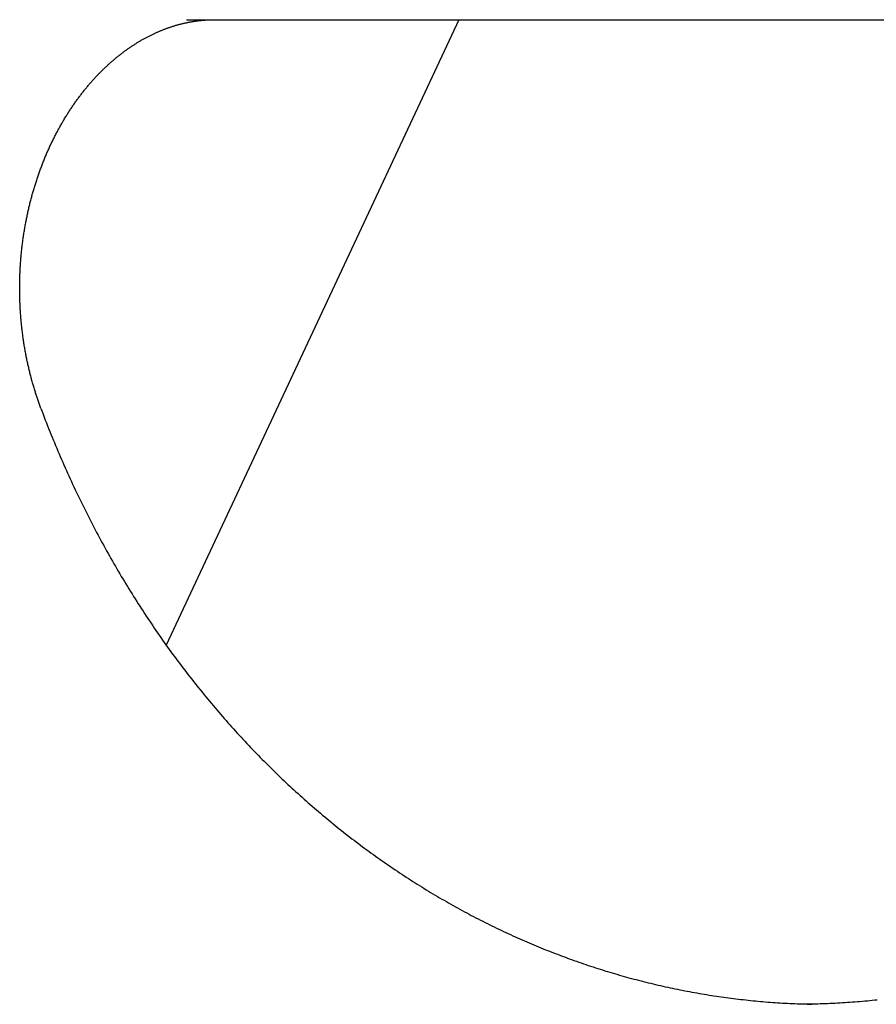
# Model space of a CAD drawing. Extents: x 987 to 2641, y 1244 to 2490.
# Tile 122 of 138: x 2411 to 2451, y 2070 to 2116. Entities that reach past the tile are written whole.
import ezdxf

# ---------------------------------------------------------------- set-up
doc = ezdxf.new("R2010")
doc.units = 0
doc.layers.add('KF_GRAVIS_8_REAR', color=7, linetype='CONTINUOUS')

# ---------------------------------------------------------------- blocks, each defined once
blk = doc.blocks.new('KF_GRAVIS_8_REAR')
at = {"layer": 'KF_GRAVIS_8_REAR'}
for p, q in [((-82.94037, -30), (-96.57789, -59.10805)), ((-95.62585, -30), (-38.68809, -30))]:
    blk.add_line(p, q, dxfattribs=at)
for points in [[(-102.406, -48.1031, 0), (-102.423, -48.0561, 0), (-102.441, -48.0091, 0), (-102.458, -47.9619, 0), (-102.475, -47.9147, 0), (-102.492, -47.8673, 0), (-102.508, -47.8198, 0), (-102.525, -47.7722, 0), (-102.541, -47.7244, 0), (-102.558, -47.6766, 0), (-102.574, -47.6287, 0), (-102.59, -47.5806, 0), (-102.606, -47.5325, 0), (-102.622, -47.4842, 0), (-102.637, -47.4359, 0), (-102.653, -47.3874, 0), (-102.668, -47.3389, 0), (-102.683, -47.2902, 0), (-102.698, -47.2415, 0), (-102.713, -47.1926, 0), (-102.728, -47.1437, 0), (-102.742, -47.0946, 0), (-102.757, -47.0455, 0), (-102.771, -46.9962, 0), (-102.785, -46.9469, 0), (-102.799, -46.8975, 0), (-102.813, -46.848, 0), (-102.826, -46.7984, 0), (-102.84, -46.7487, 0), (-102.853, -46.6989, 0), (-102.866, -46.6491, 0), (-102.879, -46.5991, 0), (-102.892, -46.5491, 0), (-102.905, -46.499, 0), (-102.918, -46.4488, 0), (-102.93, -46.3985, 0), (-102.942, -46.3481, 0), (-102.955, -46.2977, 0), (-102.967, -46.2472, 0), (-102.978, -46.1966, 0), (-102.99, -46.1459, 0), (-103.001, -46.0951, 0), (-103.013, -46.0443, 0), (-103.024, -45.9934, 0), (-103.035, -45.9424, 0), (-103.046, -45.8914, 0), (-103.057, -45.8403, 0), (-103.067, -45.7891, 0), (-103.078, -45.7379, 0), (-103.088, -45.6865, 0), (-103.098, -45.6352, 0), (-103.108, -45.5837, 0), (-103.118, -45.5322, 0), (-103.127, -45.4806, 0), (-103.137, -45.429, 0), (-103.146, -45.3773, 0), (-103.155, -45.3255, 0), (-103.164, -45.2737, 0), (-103.173, -45.2218, 0), (-103.181, -45.1699, 0), (-103.19, -45.1179, 0), (-103.198, -45.0659, 0), (-103.206, -45.0138, 0), (-103.214, -44.9616, 0), (-103.222, -44.9094, 0), (-103.229, -44.8572, 0), (-103.237, -44.8049, 0), (-103.244, -44.7525, 0), (-103.251, -44.7001, 0), (-103.258, -44.6476, 0), (-103.265, -44.5952, 0), (-103.272, -44.5426, 0), (-103.278, -44.49, 0), (-103.284, -44.4374, 0), (-103.29, -44.3847, 0), (-103.296, -44.332, 0), (-103.302, -44.2793, 0), (-103.308, -44.2265, 0), (-103.313, -44.1737, 0), (-103.318, -44.1208, 0), (-103.324, -44.0679, 0), (-103.328, -44.015, 0), (-103.333, -43.9621, 0), (-103.338, -43.9091, 0), (-103.342, -43.8561, 0), (-103.346, -43.803, 0), (-103.35, -43.75, 0), (-103.354, -43.6969, 0), (-103.358, -43.6437, 0), (-103.362, -43.5906, 0), (-103.365, -43.5374, 0), (-103.368, -43.4842, 0), (-103.371, -43.431, 0), (-103.374, -43.3778, 0), (-103.377, -43.3246, 0), (-103.379, -43.2713, 0), (-103.382, -43.218, 0), (-103.384, -43.1647, 0), (-103.386, -43.1114, 0), (-103.388, -43.0581, 0), (-103.39, -43.0047, 0), (-103.391, -42.9514, 0), (-103.393, -42.898, 0), (-103.394, -42.8447, 0), (-103.395, -42.7913, 0), (-103.396, -42.7379, 0), (-103.396, -42.6845, 0), (-103.397, -42.6312, 0), (-103.397, -42.5778, 0), (-103.397, -42.5244, 0), (-103.397, -42.471, 0), (-103.397, -42.4176, 0), (-103.397, -42.3642, 0), (-103.396, -42.3108, 0), (-103.396, -42.2574, 0), (-103.395, -42.2041, 0), (-103.394, -42.1507, 0), (-103.392, -42.0973, 0), (-103.391, -42.044, 0), (-103.39, -41.9906, 0), (-103.388, -41.9373, 0), (-103.386, -41.884, 0), (-103.384, -41.8307, 0), (-103.382, -41.7774, 0), (-103.379, -41.7241, 0), (-103.377, -41.6708, 0), (-103.374, -41.6176, 0), (-103.371, -41.5644, 0), (-103.368, -41.5112, 0), (-103.365, -41.458, 0), (-103.361, -41.4048, 0), (-103.358, -41.3517, 0), (-103.354, -41.2985, 0), (-103.35, -41.2454, 0), (-103.346, -41.1924, 0), (-103.342, -41.1393, 0), (-103.337, -41.0863, 0), (-103.333, -41.0333, 0), (-103.328, -40.9804, 0), (-103.323, -40.9275, 0), (-103.318, -40.8746, 0), (-103.313, -40.8217, 0), (-103.307, -40.7689, 0), (-103.302, -40.7161, 0), (-103.296, -40.6634, 0), (-103.29, -40.6107, 0), (-103.284, -40.558, 0), (-103.278, -40.5054, 0), (-103.271, -40.4528, 0), (-103.264, -40.4003, 0), (-103.258, -40.3478, 0), (-103.251, -40.2954, 0), (-103.244, -40.243, 0), (-103.236, -40.1906, 0), (-103.229, -40.1383, 0), (-103.221, -40.0861, 0), (-103.213, -40.0339, 0), (-103.205, -39.9817, 0), (-103.197, -39.9296, 0), (-103.189, -39.8776, 0), (-103.18, -39.8256, 0), (-103.172, -39.7737, 0), (-103.163, -39.7218, 0), (-103.154, -39.67, 0), (-103.145, -39.6182, 0), (-103.136, -39.5666, 0), (-103.126, -39.5149, 0), (-103.117, -39.4634, 0), (-103.107, -39.4118, 0), (-103.097, -39.3604, 0), (-103.087, -39.309, 0), (-103.077, -39.2577, 0), (-103.066, -39.2065, 0), (-103.056, -39.1553, 0), (-103.045, -39.1042, 0), (-103.034, -39.0531, 0), (-103.023, -39.0022, 0), (-103.012, -38.9513, 0), (-103, -38.9005, 0), (-102.989, -38.8497, 0), (-102.977, -38.7991, 0), (-102.965, -38.7485, 0), (-102.954, -38.6979, 0), (-102.941, -38.6475, 0), (-102.929, -38.5972, 0), (-102.917, -38.5469, 0), (-102.904, -38.4967, 0), (-102.891, -38.4466, 0), (-102.878, -38.3966, 0), (-102.865, -38.3466, 0), (-102.852, -38.2968, 0), (-102.839, -38.247, 0), (-102.825, -38.1973, 0), (-102.812, -38.1477, 0), (-102.798, -38.0982, 0), (-102.784, -38.0488, 0), (-102.77, -37.9995, 0), (-102.755, -37.9502, 0), (-102.741, -37.9011, 0), (-102.726, -37.8521, 0), (-102.712, -37.8031, 0), (-102.697, -37.7543, 0), (-102.682, -37.7055, 0), (-102.667, -37.6569, 0), (-102.651, -37.6083, 0), (-102.636, -37.5599, 0), (-102.62, -37.5116, 0), (-102.605, -37.4633, 0), (-102.589, -37.4152, 0), (-102.573, -37.3672, 0), (-102.556, -37.3192, 0), (-102.54, -37.2714, 0), (-102.524, -37.2237, 0), (-102.507, -37.1761, 0), (-102.49, -37.1286, 0), (-102.473, -37.0812, 0), (-102.456, -37.034, 0), (-102.439, -36.9868, 0), (-102.422, -36.9398, 0), (-102.404, -36.8929, 0), (-102.387, -36.8461, 0), (-102.369, -36.7994, 0), (-102.351, -36.7528, 0), (-102.333, -36.7064, 0), (-102.315, -36.66, 0), (-102.297, -36.6138, 0), (-102.278, -36.5678, 0), (-102.259, -36.5218, 0), (-102.241, -36.4759, 0), (-102.222, -36.4302, 0), (-102.203, -36.3846, 0), (-102.184, -36.3392, 0), (-102.165, -36.2938, 0), (-102.145, -36.2486, 0), (-102.126, -36.2035, 0), (-102.106, -36.1586, 0), (-102.086, -36.1137, 0), (-102.067, -36.069, 0), (-102.047, -36.0244, 0), (-102.026, -35.98, 0), (-102.006, -35.9357, 0), (-101.986, -35.8915, 0), (-101.965, -35.8475, 0), (-101.945, -35.8035, 0), (-101.924, -35.7598, 0), (-101.903, -35.7161, 0), (-101.882, -35.6726, 0), (-101.861, -35.6292, 0), (-101.84, -35.586, 0), (-101.818, -35.5429, 0), (-101.797, -35.4999, 0), (-101.775, -35.4571, 0), (-101.754, -35.4144, 0), (-101.732, -35.3719, 0), (-101.71, -35.3295, 0), (-101.688, -35.2873, 0), (-101.666, -35.2451, 0), (-101.643, -35.2032, 0), (-101.621, -35.1614, 0), (-101.598, -35.1197, 0), (-101.576, -35.0781, 0), (-101.553, -35.0368, 0), (-101.53, -34.9955, 0), (-101.507, -34.9544, 0), (-101.484, -34.9135, 0), (-101.461, -34.8727, 0), (-101.438, -34.8321, 0), (-101.414, -34.7916, 0), (-101.391, -34.7512, 0), (-101.367, -34.711, 0), (-101.344, -34.671, 0), (-101.32, -34.6311, 0), (-101.296, -34.5914, 0), (-101.272, -34.5518, 0), (-101.248, -34.5124, 0), (-101.224, -34.4732, 0), (-101.199, -34.4341, 0), (-101.175, -34.3951, 0), (-101.15, -34.3563, 0), (-101.126, -34.3177, 0), (-101.101, -34.2793, 0), (-101.076, -34.241, 0), (-101.051, -34.2028, 0), (-101.026, -34.1648, 0), (-101.001, -34.127, 0), (-100.976, -34.0894, 0), (-100.951, -34.0519, 0), (-100.926, -34.0146, 0), (-100.9, -33.9774, 0), (-100.875, -33.9404, 0), (-100.849, -33.9036, 0), (-100.823, -33.867, 0), (-100.797, -33.8305, 0), (-100.771, -33.7942, 0), (-100.746, -33.7581, 0), (-100.719, -33.7221, 0), (-100.693, -33.6863, 0), (-100.667, -33.6506, 0), (-100.641, -33.6152, 0), (-100.614, -33.5799, 0), (-100.588, -33.5448, 0), (-100.561, -33.5098, 0), (-100.535, -33.475, 0), (-100.508, -33.4404, 0), (-100.481, -33.406, 0), (-100.454, -33.3717, 0), (-100.428, -33.3376, 0), (-100.401, -33.3037, 0), (-100.373, -33.27, 0), (-100.346, -33.2364, 0), (-100.319, -33.203, 0), (-100.292, -33.1698, 0), (-100.264, -33.1367, 0), (-100.237, -33.1038, 0), (-100.209, -33.0711, 0), (-100.182, -33.0386, 0), (-100.154, -33.0062, 0), (-100.127, -32.974, 0), (-100.099, -32.942, 0), (-100.071, -32.9102, 0), (-100.043, -32.8785, 0), (-100.015, -32.847, 0), (-99.9871, -32.8157, 0), (-99.959, -32.7845, 0), (-99.9308, -32.7536, 0), (-99.9026, -32.7228, 0), (-99.8743, -32.6922, 0), (-99.846, -32.6617, 0), (-99.8176, -32.6315, 0), (-99.7892, -32.6014, 0), (-99.7607, -32.5715, 0), (-99.7322, -32.5418, 0), (-99.7036, -32.5122, 0), (-99.6749, -32.4828, 0), (-99.6462, -32.4536, 0), (-99.6174, -32.4246, 0), (-99.5886, -32.3958, 0), (-99.5598, -32.3671, 0), (-99.5309, -32.3386, 0), (-99.5019, -32.3103, 0), (-99.4729, -32.2822, 0), (-99.4438, -32.2543, 0), (-99.4147, -32.2265, 0), (-99.3856, -32.1989, 0), (-99.3564, -32.1715, 0), (-99.3272, -32.1443, 0), (-99.2979, -32.1173, 0), (-99.2686, -32.0904, 0), (-99.2392, -32.0637, 0), (-99.2098, -32.0372, 0), (-99.1804, -32.0109, 0), (-99.1509, -31.9847, 0), (-99.1214, -31.9588, 0), (-99.0919, -31.933, 0), (-99.0623, -31.9074, 0), (-99.0326, -31.882, 0), (-99.003, -31.8568, 0), (-98.9733, -31.8317, 0), (-98.9436, -31.8069, 0), (-98.9138, -31.7822, 0), (-98.884, -31.7577, 0), (-98.8542, -31.7334, 0), (-98.8244, -31.7093, 0), (-98.7945, -31.6853, 0), (-98.7646, -31.6615, 0), (-98.7347, -31.638, 0), (-98.7047, -31.6146, 0), (-98.6747, -31.5914, 0), (-98.6447, -31.5683, 0), (-98.6147, -31.5455, 0), (-98.5847, -31.5228, 0), (-98.5546, -31.5003, 0), (-98.5245, -31.478, 0), (-98.4944, -31.4559, 0), (-98.4643, -31.4339, 0), (-98.4341, -31.4122, 0), (-98.404, -31.3906, 0), (-98.3738, -31.3692, 0), (-98.3436, -31.348, 0), (-98.3134, -31.3269, 0), (-98.2831, -31.306, 0), (-98.2529, -31.2854, 0), (-98.2226, -31.2648, 0), (-98.1923, -31.2445, 0), (-98.162, -31.2243, 0), (-98.1317, -31.2044, 0), (-98.1013, -31.1846, 0), (-98.071, -31.1649, 0), (-98.0406, -31.1455, 0), (-98.0102, -31.1262, 0), (-97.9798, -31.1071, 0), (-97.9494, -31.0882, 0), (-97.919, -31.0694, 0), (-97.8886, -31.0508, 0), (-97.8581, -31.0324, 0), (-97.8277, -31.0142, 0), (-97.7972, -30.9962, 0), (-97.7667, -30.9783, 0), (-97.7362, -30.9606, 0), (-97.7058, -30.943, 0), (-97.6752, -30.9257, 0), (-97.6447, -30.9085, 0), (-97.6142, -30.8915, 0), (-97.5837, -30.8746, 0), (-97.5532, -30.858, 0), (-97.5226, -30.8415, 0), (-97.4921, -30.8251, 0), (-97.4615, -30.809, 0), (-97.431, -30.793, 0), (-97.4004, -30.7772, 0), (-97.3698, -30.7615, 0), (-97.3393, -30.746, 0), (-97.3087, -30.7307, 0), (-97.2781, -30.7156, 0), (-97.2475, -30.7006, 0), (-97.217, -30.6858, 0), (-97.1864, -30.6712, 0), (-97.1558, -30.6567, 0), (-97.1252, -30.6424, 0), (-97.0946, -30.6283, 0), (-97.064, -30.6143, 0), (-97.0334, -30.6005, 0), (-97.0029, -30.5869, 0), (-96.9723, -30.5734, 0), (-96.9417, -30.5601, 0), (-96.9111, -30.5469, 0), (-96.8805, -30.534, 0), (-96.85, -30.5212, 0), (-96.8194, -30.5085, 0), (-96.7888, -30.496, 0), (-96.7583, -30.4837, 0), (-96.7277, -30.4716, 0), (-96.6972, -30.4596, 0), (-96.6666, -30.4478, 0), (-96.6361, -30.4361, 0), (-96.6056, -30.4246, 0), (-96.575, -30.4133, 0), (-96.5445, -30.4021, 0), (-96.514, -30.3911, 0), (-96.4835, -30.3802, 0), (-96.453, -30.3695, 0), (-96.4226, -30.359, 0), (-96.3921, -30.3486, 0), (-96.3616, -30.3384, 0), (-96.3312, -30.3284, 0), (-96.3007, -30.3185, 0), (-96.2703, -30.3088, 0), (-96.2399, -30.2992, 0), (-96.2095, -30.2898, 0), (-96.1791, -30.2805, 0), (-96.1487, -30.2714, 0), (-96.1183, -30.2624, 0), (-96.0879, -30.2536, 0), (-96.0576, -30.245, 0), (-96.0272, -30.2365, 0), (-95.9969, -30.2281, 0), (-95.9665, -30.2199, 0), (-95.9362, -30.2119, 0), (-95.9059, -30.204, 0), (-95.8755, -30.1963, 0), (-95.8452, -30.1887, 0), (-95.8149, -30.1813, 0), (-95.7846, -30.174, 0), (-95.7543, -30.1669, 0), (-95.724, -30.16, 0), (-95.6938, -30.1531, 0), (-95.6635, -30.1465, 0), (-95.6332, -30.14, 0), (-95.603, -30.1336, 0), (-95.5727, -30.1274, 0), (-95.5425, -30.1214, 0), (-95.5123, -30.1154, 0), (-95.482, -30.1097, 0), (-95.4518, -30.1041, 0), (-95.4216, -30.0986, 0), (-95.3914, -30.0933, 0), (-95.3612, -30.0882, 0), (-95.331, -30.0832, 0), (-95.3008, -30.0783, 0), (-95.2706, -30.0736, 0), (-95.2404, -30.069, 0), (-95.2102, -30.0646, 0), (-95.18, -30.0603, 0), (-95.1499, -30.0562, 0), (-95.1197, -30.0522, 0), (-95.0895, -30.0484, 0), (-95.0594, -30.0447, 0), (-95.0292, -30.0412, 0), (-94.9991, -30.0378, 0), (-94.9689, -30.0346, 0), (-94.9388, -30.0315, 0), (-94.9087, -30.0286, 0), (-94.8785, -30.0258, 0), (-94.8484, -30.0231, 0), (-94.8183, -30.0206, 0), (-94.7882, -30.0182, 0), (-94.758, -30.016, 0), (-94.7279, -30.014, 0), (-94.6978, -30.012, 0), (-94.6677, -30.0102, 0), (-94.6376, -30.0086, 0), (-94.6075, -30.0071, 0), (-94.5774, -30.0058, 0), (-94.5473, -30.0045, 0), (-94.5172, -30.0035, 0), (-94.4871, -30.0026, 0), (-94.457, -30.0018, 0), (-94.4269, -30.0011, 0), (-94.3969, -30.0006, 0), (-94.3668, -30.0003, 0), (-94.3367, -30.0001, 0), (-94.3066, -30, 0)], [(-102.406, -48.1031, 0), (-102.356, -48.2364, 0), (-102.305, -48.3695, 0), (-102.254, -48.5024, 0), (-102.203, -48.6351, 0), (-102.152, -48.7676, 0), (-102.1, -48.8998, 0), (-102.048, -49.0319, 0), (-101.995, -49.1636, 0), (-101.942, -49.2952, 0), (-101.889, -49.4266, 0), (-101.836, -49.5577, 0), (-101.782, -49.6885, 0), (-101.727, -49.8192, 0), (-101.673, -49.9496, 0), (-101.618, -50.0798, 0), (-101.562, -50.2098, 0), (-101.507, -50.3395, 0), (-101.451, -50.469, 0), (-101.394, -50.5982, 0), (-101.338, -50.7272, 0), (-101.281, -50.856, 0), (-101.223, -50.9845, 0), (-101.166, -51.1128, 0), (-101.108, -51.2408, 0), (-101.049, -51.3686, 0), (-100.991, -51.4962, 0), (-100.932, -51.6235, 0), (-100.872, -51.7505, 0), (-100.812, -51.8774, 0), (-100.752, -52.0039, 0), (-100.692, -52.1302, 0), (-100.631, -52.2563, 0), (-100.57, -52.3821, 0), (-100.509, -52.5076, 0), (-100.447, -52.6329, 0), (-100.386, -52.7579, 0), (-100.323, -52.8827, 0), (-100.261, -53.0072, 0), (-100.198, -53.1315, 0), (-100.134, -53.2555, 0), (-100.071, -53.3792, 0), (-100.007, -53.5027, 0), (-99.9428, -53.6259, 0), (-99.8783, -53.7488, 0), (-99.8134, -53.8714, 0), (-99.7483, -53.9938, 0), (-99.6828, -54.116, 0), (-99.617, -54.2378, 0), (-99.551, -54.3594, 0), (-99.4846, -54.4807, 0), (-99.4179, -54.6017, 0), (-99.3509, -54.7225, 0), (-99.2836, -54.843, 0), (-99.216, -54.9632, 0), (-99.148, -55.0831, 0), (-99.0798, -55.2027, 0), (-99.0113, -55.3221, 0), (-98.9425, -55.4412, 0), (-98.8733, -55.56, 0), (-98.8039, -55.6785, 0), (-98.7342, -55.7967, 0), (-98.6642, -55.9146, 0), (-98.5939, -56.0322, 0), (-98.5232, -56.1496, 0), (-98.4523, -56.2667, 0), (-98.3811, -56.3834, 0), (-98.3096, -56.4999, 0), (-98.2379, -56.6161, 0), (-98.1658, -56.732, 0), (-98.0934, -56.8476, 0), (-98.0208, -56.9628, 0), (-97.9478, -57.0778, 0), (-97.8746, -57.1925, 0), (-97.8011, -57.3069, 0), (-97.7273, -57.421, 0), (-97.6532, -57.5348, 0), (-97.5788, -57.6483, 0), (-97.5042, -57.7614, 0), (-97.4293, -57.8743, 0), (-97.3541, -57.9868, 0), (-97.2786, -58.0991, 0), (-97.2028, -58.211, 0), (-97.1268, -58.3227, 0), (-97.0505, -58.434, 0), (-96.9739, -58.545, 0), (-96.8971, -58.6557, 0), (-96.8199, -58.7661, 0), (-96.7425, -58.8762, 0), (-96.6649, -58.9859, 0), (-96.5869, -59.0954, 0), (-96.5087, -59.2045, 0), (-96.4303, -59.3133, 0), (-96.3515, -59.4219, 0), (-96.2726, -59.53, 0), (-96.1933, -59.6379, 0), (-96.1138, -59.7455, 0), (-96.034, -59.8527, 0), (-95.954, -59.9597, 0), (-95.8737, -60.0663, 0), (-95.7931, -60.1725, 0), (-95.7123, -60.2785, 0), (-95.6312, -60.3842, 0), (-95.5499, -60.4895, 0), (-95.4683, -60.5945, 0), (-95.3865, -60.6992, 0), (-95.3044, -60.8035, 0), (-95.2221, -60.9075, 0), (-95.1395, -61.0112, 0), (-95.0567, -61.1146, 0), (-94.9736, -61.2177, 0), (-94.8903, -61.3204, 0), (-94.8068, -61.4228, 0), (-94.723, -61.5249, 0), (-94.6389, -61.6266, 0), (-94.5546, -61.728, 0), (-94.4701, -61.8291, 0), (-94.3853, -61.9299, 0), (-94.3003, -62.0303, 0), (-94.2151, -62.1304, 0), (-94.1296, -62.2301, 0), (-94.0439, -62.3296, 0), (-93.9579, -62.4286, 0), (-93.8718, -62.5274, 0), (-93.7853, -62.6258, 0), (-93.6987, -62.7239, 0), (-93.6118, -62.8216, 0), (-93.5247, -62.9191, 0), (-93.4374, -63.0161, 0), (-93.3498, -63.1129, 0), (-93.2621, -63.2093, 0), (-93.1741, -63.3053, 0), (-93.0858, -63.401, 0), (-92.9974, -63.4964, 0), (-92.9087, -63.5914, 0), (-92.8198, -63.6861, 0), (-92.7307, -63.7805, 0), (-92.6414, -63.8745, 0), (-92.5518, -63.9681, 0), (-92.4621, -64.0614, 0), (-92.3721, -64.1544, 0), (-92.2819, -64.247, 0), (-92.1915, -64.3393, 0), (-92.1009, -64.4312, 0), (-92.0101, -64.5228, 0), (-91.919, -64.6141, 0), (-91.8278, -64.7049, 0), (-91.7363, -64.7955, 0), (-91.6447, -64.8856, 0), (-91.5528, -64.9755, 0), (-91.4608, -65.065, 0), (-91.3685, -65.1541, 0), (-91.276, -65.2429, 0), (-91.1834, -65.3313, 0), (-91.0905, -65.4193, 0), (-90.9974, -65.507, 0), (-90.9042, -65.5944, 0), (-90.8107, -65.6814, 0), (-90.717, -65.768, 0), (-90.6232, -65.8543, 0), (-90.5292, -65.9402, 0), (-90.4349, -66.0258, 0), (-90.3405, -66.111, 0), (-90.2459, -66.1959, 0), (-90.1511, -66.2804, 0), (-90.0561, -66.3645, 0), (-89.9609, -66.4483, 0), (-89.8655, -66.5317, 0), (-89.77, -66.6148, 0), (-89.6743, -66.6975, 0), (-89.5783, -66.7798, 0), (-89.4822, -66.8618, 0), (-89.386, -66.9435, 0), (-89.2895, -67.0247, 0), (-89.1929, -67.1056, 0), (-89.0961, -67.1862, 0), (-88.9991, -67.2664, 0), (-88.9019, -67.3462, 0), (-88.8045, -67.4257, 0), (-88.707, -67.5048, 0), (-88.6093, -67.5835, 0), (-88.5115, -67.6619, 0), (-88.4134, -67.7399, 0), (-88.3152, -67.8176, 0), (-88.2169, -67.8948, 0), (-88.1183, -67.9718, 0), (-88.0196, -68.0483, 0), (-87.9207, -68.1245, 0), (-87.8217, -68.2004, 0), (-87.7225, -68.2758, 0), (-87.6231, -68.3509, 0), (-87.5236, -68.4257, 0), (-87.4239, -68.5001, 0), (-87.3241, -68.5741, 0), (-87.2241, -68.6477, 0), (-87.1239, -68.721, 0), (-87.0236, -68.7939, 0), (-86.9231, -68.8665, 0), (-86.8225, -68.9386, 0), (-86.7217, -69.0105, 0), (-86.6207, -69.0819, 0), (-86.5196, -69.153, 0), (-86.4184, -69.2237, 0), (-86.317, -69.294, 0), (-86.2154, -69.364, 0), (-86.1137, -69.4336, 0), (-86.0119, -69.5028, 0), (-85.9099, -69.5717, 0), (-85.8078, -69.6402, 0), (-85.7055, -69.7083, 0), (-85.6031, -69.7761, 0), (-85.5005, -69.8435, 0), (-85.3978, -69.9105, 0), (-85.295, -69.9771, 0), (-85.192, -70.0434, 0), (-85.0889, -70.1093, 0), (-84.9856, -70.1749, 0), (-84.8822, -70.24, 0), (-84.7787, -70.3048, 0), (-84.675, -70.3692, 0), (-84.5712, -70.4333, 0), (-84.4673, -70.4969, 0), (-84.3632, -70.5602, 0), (-84.259, -70.6232, 0), (-84.1547, -70.6857, 0), (-84.0503, -70.7479, 0), (-83.9457, -70.8097, 0), (-83.841, -70.8711, 0), (-83.7361, -70.9322, 0), (-83.6312, -70.9928, 0), (-83.5261, -71.0531, 0), (-83.4209, -71.1131, 0), (-83.3156, -71.1726, 0), (-83.2101, -71.2318, 0), (-83.1046, -71.2906, 0), (-82.9989, -71.349, 0), (-82.8931, -71.4071, 0), (-82.7872, -71.4647, 0), (-82.6811, -71.522, 0), (-82.575, -71.5789, 0), (-82.4687, -71.6355, 0), (-82.3623, -71.6917, 0), (-82.2558, -71.7474, 0), (-82.1492, -71.8029, 0), (-82.0425, -71.8579, 0), (-81.9357, -71.9126, 0), (-81.8288, -71.9669, 0), (-81.7217, -72.0208, 0), (-81.6146, -72.0743, 0), (-81.5073, -72.1275, 0), (-81.4, -72.1802, 0), (-81.2925, -72.2326, 0), (-81.1849, -72.2847, 0), (-81.0772, -72.3363, 0), (-80.9694, -72.3876, 0), (-80.8616, -72.4385, 0), (-80.7536, -72.489, 0), (-80.6455, -72.5392, 0), (-80.5373, -72.5889, 0), (-80.429, -72.6383, 0), (-80.3206, -72.6873, 0), (-80.2122, -72.736, 0), (-80.1036, -72.7842, 0), (-79.9949, -72.8321, 0), (-79.8861, -72.8796, 0), (-79.7773, -72.9268, 0), (-79.6683, -72.9735, 0), (-79.5593, -73.0199, 0), (-79.4501, -73.0659, 0), (-79.3409, -73.1115, 0), (-79.2316, -73.1567, 0), (-79.1222, -73.2016, 0), (-79.0127, -73.2461, 0), (-78.9031, -73.2902, 0), (-78.7935, -73.3339, 0), (-78.6837, -73.3773, 0), (-78.5739, -73.4202, 0), (-78.4639, -73.4628, 0), (-78.3539, -73.5051, 0), (-78.2438, -73.5469, 0), (-78.1337, -73.5883, 0), (-78.0234, -73.6294, 0), (-77.9131, -73.6701, 0), (-77.8027, -73.7105, 0), (-77.6922, -73.7504, 0), (-77.5816, -73.79, 0), (-77.471, -73.8292, 0), (-77.3603, -73.868, 0), (-77.2495, -73.9064, 0), (-77.1386, -73.9445, 0), (-77.0277, -73.9821, 0), (-76.9167, -74.0194, 0), (-76.8056, -74.0564, 0), (-76.6944, -74.0929, 0), (-76.5832, -74.1291, 0), (-76.4719, -74.1648, 0), (-76.3605, -74.2002, 0), (-76.2491, -74.2353, 0), (-76.1376, -74.2699, 0), (-76.0261, -74.3042, 0), (-75.9144, -74.338, 0), (-75.8027, -74.3716, 0), (-75.691, -74.4047, 0), (-75.5792, -74.4374, 0), (-75.4673, -74.4698, 0), (-75.3554, -74.5018, 0), (-75.2434, -74.5334, 0), (-75.1313, -74.5646, 0), (-75.0192, -74.5955, 0), (-74.907, -74.6259, 0), (-74.7948, -74.656, 0), (-74.6825, -74.6857, 0), (-74.5702, -74.715, 0), (-74.4578, -74.744, 0), (-74.3453, -74.7726, 0), (-74.2328, -74.8007, 0), (-74.1203, -74.8285, 0), (-74.0077, -74.856, 0), (-73.895, -74.883, 0), (-73.7823, -74.9097, 0), (-73.6695, -74.936, 0), (-73.5567, -74.9619, 0), (-73.4439, -74.9874, 0), (-73.331, -75.0126, 0), (-73.218, -75.0373, 0), (-73.105, -75.0617, 0), (-72.992, -75.0858, 0), (-72.8789, -75.1094, 0), (-72.7658, -75.1326, 0), (-72.6526, -75.1555, 0), (-72.5394, -75.178, 0), (-72.4261, -75.2001, 0), (-72.3129, -75.2219, 0), (-72.1995, -75.2432, 0), (-72.0861, -75.2642, 0), (-71.9727, -75.2848, 0), (-71.8593, -75.305, 0), (-71.7458, -75.3248, 0), (-71.6323, -75.3443, 0), (-71.5187, -75.3634, 0), (-71.4051, -75.3821, 0), (-71.2915, -75.4004, 0), (-71.1778, -75.4183, 0), (-71.0641, -75.4359, 0), (-70.9504, -75.4531, 0), (-70.8366, -75.4699, 0), (-70.7228, -75.4863, 0), (-70.609, -75.5023, 0), (-70.4952, -75.518, 0), (-70.3813, -75.5333, 0), (-70.2674, -75.5482, 0), (-70.1534, -75.5627, 0), (-70.0395, -75.5768, 0), (-69.9255, -75.5906, 0), (-69.8115, -75.604, 0), (-69.6974, -75.617, 0), (-69.5834, -75.6296, 0), (-69.4693, -75.6419, 0), (-69.3552, -75.6537, 0), (-69.241, -75.6652, 0), (-69.1269, -75.6763, 0), (-69.0127, -75.6871, 0), (-68.8985, -75.6974, 0), (-68.7843, -75.7074, 0), (-68.6701, -75.717, 0), (-68.5559, -75.7262, 0), (-68.4416, -75.735, 0), (-68.3273, -75.7434, 0), (-68.213, -75.7515, 0), (-68.0987, -75.7592, 0), (-67.9844, -75.7665, 0), (-67.8701, -75.7735, 0), (-67.7557, -75.78, 0), (-67.6414, -75.7862, 0), (-67.527, -75.792, 0), (-67.4126, -75.7974, 0), (-67.2983, -75.8024, 0), (-67.1839, -75.8071, 0), (-67.0695, -75.8113, 0), (-66.955, -75.8152, 0), (-66.8406, -75.8188, 0), (-66.7262, -75.8219, 0), (-66.6118, -75.8247, 0), (-66.4973, -75.827, 0)], [(-63.4568, -75.6346, 0), (-63.5722, -75.6468, 0), (-63.6876, -75.6586, 0), (-63.8031, -75.6701, 0), (-63.9185, -75.6811, 0), (-64.034, -75.6918, 0), (-64.1495, -75.7021, 0), (-64.265, -75.712, 0), (-64.3806, -75.7215, 0), (-64.4961, -75.7306, 0), (-64.6117, -75.7394, 0), (-64.7273, -75.7477, 0), (-64.8429, -75.7557, 0), (-64.9585, -75.7633, 0), (-65.0741, -75.7704, 0), (-65.1898, -75.7772, 0), (-65.3054, -75.7836, 0), (-65.4211, -75.7897, 0), (-65.5368, -75.7953, 0), (-65.6525, -75.8005, 0), (-65.7682, -75.8054, 0), (-65.8839, -75.8098, 0), (-65.9996, -75.8139, 0), (-66.1153, -75.8176, 0), (-66.231, -75.8209, 0), (-66.3468, -75.8238, 0), (-66.4625, -75.8263, 0), (-66.5782, -75.8285, 0), (-66.694, -75.8302, 0), (-66.8097, -75.8316, 0), (-66.9255, -75.8326, 0), (-67.0412, -75.8331, 0), (-67.157, -75.8333, 0)]]:
    blk.add_polyline3d(points, dxfattribs=at)

msp = doc.modelspace()

# ---------------------------------------------------------------- block references
at = {"layer": 'KF_GRAVIS_8_REAR'}
msp.add_blockref('KF_GRAVIS_8_REAR', (2514.017, 2145.913), dxfattribs=at)

doc.saveas('drawing.dxf')
